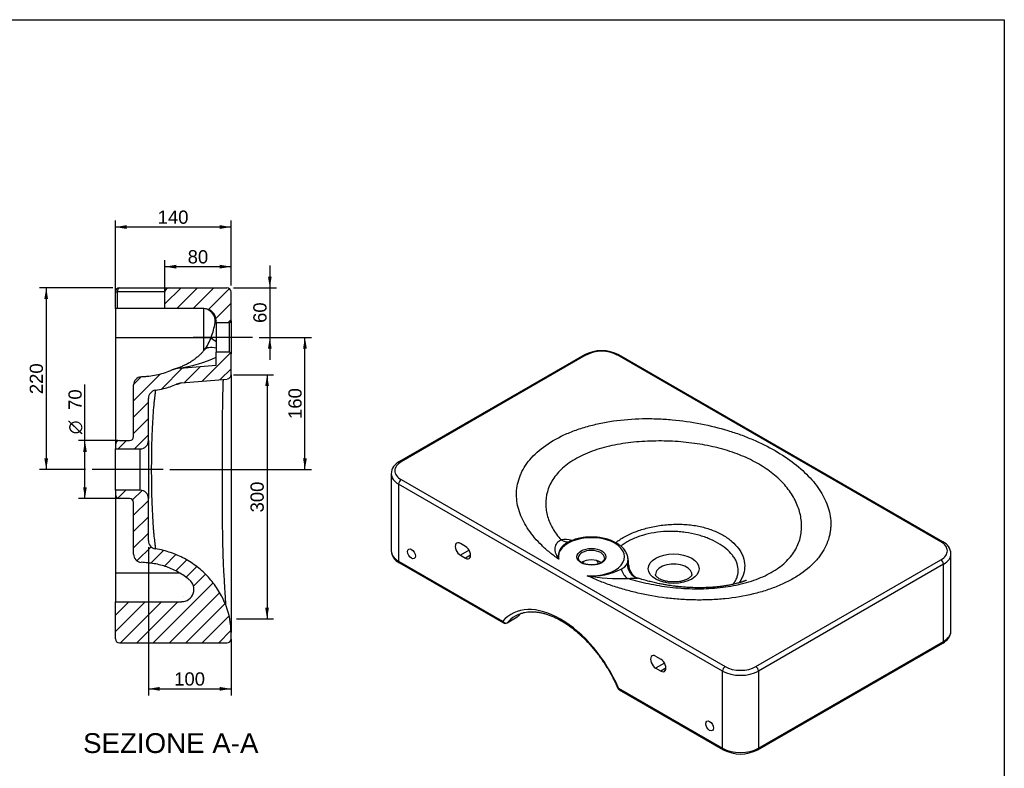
# Model space of a CAD drawing. Header units: millimetres. Extents: x 11 to 285, y 7 to 203.
# Tile 3 of 3: x 135 to 284, y 90 to 203. Entities that reach past the tile are written whole.
import ezdxf
from ezdxf.enums import TextEntityAlignment as Align
from ezdxf.lldxf.tags import DXFTag

# ---------------------------------------------------------------- set-up
doc = ezdxf.new("R2010")
doc.units = ezdxf.units.MM
for name, color, linetype in [('1', 7, 'Continuous'), ('Default', 7, 'Continuous'), ('LINES_R_70X44', 7, 'Continuous')]:
    doc.layers.add(name, color=color, linetype=linetype)
doc.styles.add('SEACAD_Arial', font='arial.ttf')
doc.styles.add('SEACAD_Solid_Edge_ANSI1_Symbols', font='semeca1.ttf')
tags = doc.linetypes.add('CENTER2', pattern=[28.575, 19.05, -3.175, 3.175, -3.175]).pattern_tags.tags
tags[10:11] = [DXFTag(74, 4), DXFTag(75, 0), DXFTag(340, '0'), DXFTag(46, 0.0), DXFTag(50, 0.0), DXFTag(44, 0.0), DXFTag(45, 0.0)]
tags[8:9] = [DXFTag(74, 4), DXFTag(75, 0), DXFTag(340, '0'), DXFTag(46, 0.0), DXFTag(50, 0.0), DXFTag(44, 0.0), DXFTag(45, 0.0)]
tags[6:7] = [DXFTag(74, 4), DXFTag(75, 0), DXFTag(340, '0'), DXFTag(46, 0.0), DXFTag(50, 0.0), DXFTag(44, 0.0), DXFTag(45, 0.0)]
tags[4:5] = [DXFTag(74, 4), DXFTag(75, 0), DXFTag(340, '0'), DXFTag(46, 0.0), DXFTag(50, 0.0), DXFTag(44, 0.0), DXFTag(45, 0.0)]
doc.dimstyles.new('ISO_PALLINATURA', dxfattribs={"dimtxt": 2, "dimasz": 1.7, "dimexe": 1, "dimexo": 1, "dimgap": 1, "dimtad": 1, "dimlfac": 8, "dimtxsty": 'SEACAD_Arial', "dimblk1": '_SE_FILLED', "dimblk2": '_SE_FILLED', "dimsah": 1, "dimcen": 1, "dimadec": 0, "dimazin": 0, "dimtfac": 1, "dimtmove": 0, "dimatfit": 3, "dimfxl": 1, "dimtolj": 1, "dimarcsym": 0})

# ---------------------------------------------------------------- blocks, each defined once
blk = doc.blocks.new('SEANNOT_GROUP2')
at = {"layer": 'Default', "color": 7, "linetype": 'CENTER2'}
blk.add_line((170.6, 154.76), (161.6, 154.76), dxfattribs=at)
blk = doc.blocks.new('SEANNOT_GROUP3')
at = {"layer": 'Default', "color": 7, "linetype": 'CENTER2'}
blk.add_line((157.1, 134.76), (146.35, 134.76), dxfattribs=at)
blk = doc.blocks.new('SE4')
at = {"layer": 'LINES_R_70X44', "linetype": 'Continuous'}
h = blk.add_hatch(dxfattribs=at)
h.set_pattern_fill('ANSI31', scale=0.55118, angle=9.362e-06, style=0)
edge = h.paths.add_edge_path()
edge.add_line((157.35, 159.14), (163.23, 159.14))
edge.add_arc((163.23, 157.26), 1.88, 0, 90, ccw=False)
edge.add_line((165.1, 157.26), (165.1, 157.01))
edge.add_line((165.1, 157.01), (167.1, 157.01))
edge.add_arc((167.1, 157.26), 0.25, 270, 360)
edge.add_line((167.35, 157.26), (167.35, 161.64))
edge.add_arc((166.73, 161.64), 0.625, 0, 90)
edge.add_line((166.73, 162.26), (157.98, 162.26))
edge.add_arc((157.98, 161.64), 0.625, 90, 180)
edge.add_line((157.35, 161.64), (157.35, 159.14))
h = blk.add_hatch(dxfattribs=at)
h.set_pattern_fill('ANSI31', scale=0.55118, angle=9.362e-06, style=0)
edge = h.paths.add_edge_path()
edge.add_line((167.35, 149.09), (167.35, 152.26))
edge.add_arc((167.1, 152.26), 0.25, 0, 90)
edge.add_line((167.1, 152.51), (165.1, 152.51))
edge.add_line((165.1, 152.51), (165.1, 150.58))
edge.add_line((165.1, 150.58), (159.66, 150.1))
edge.add_arc((160.07, 145.37), 4.75, 95, 112.8105)
edge.add_spline(control_points=[(158.23, 149.75), (157.87, 149.6), (157.51, 149.47), (156.78, 149.24), (156.41, 149.15), (155.67, 149), (155.29, 148.94), (154.81, 148.89), (154.71, 148.89), (154.52, 148.87), (154.23, 148.85), (153.95, 148.82), (153.75, 148.81)], knot_values=[0, 0, 0, 0, 0.25, 0.25, 0.5, 0.5, 0.75, 0.75, 0.8125, 0.8125, 0.875, 1, 1, 1, 1], degree=3, periodic=0)
edge.add_arc((153.85, 147.56), 1.25, 94.512, 180)
edge.add_line((152.6, 147.56), (152.6, 139.76))
edge.add_arc((151.98, 139.76), 0.625, 270, 360, ccw=False)
edge.add_line((151.98, 139.14), (150.48, 139.14))
edge.add_arc((150.48, 138.51), 0.625, 90, 180)
edge.add_line((149.85, 138.51), (149.85, 137.89))
edge.add_line((149.85, 137.89), (153.6, 137.89))
edge.add_arc((153.6, 139.14), 1.25, 270, 360)
edge.add_line((154.85, 139.14), (154.85, 145.53))
edge.add_arc((156.1, 145.53), 1.25, 98.943, 180, ccw=False)
edge.add_spline(control_points=[(155.91, 146.76), (156.31, 146.83), (156.72, 146.91), (157.79, 147.18), (158.46, 147.4), (159.1, 147.67)], knot_values=[0.760827, 0.760827, 0.760827, 0.760827, 0.827921, 0.827921, 0.942094, 0.942094, 0.942094, 0.942094], degree=3, periodic=0)
edge.add_arc((160.07, 145.37), 2.5, 95, 112.8105, ccw=False)
edge.add_line((159.85, 147.86), (166.78, 148.46))
edge.add_arc((166.73, 149.09), 0.625, 275, 360)
h = blk.add_hatch(dxfattribs=at)
h.set_pattern_fill('ANSI31', scale=0.55118, angle=9.362e-06, style=0)
edge = h.paths.add_edge_path()
edge.add_spline(control_points=[(166.59, 114.14), (166.39, 114.66), (166.16, 115.17), (165.54, 116.33), (165.12, 116.98), (164.19, 118.19), (163.67, 118.76), (162.55, 119.8), (161.94, 120.27), (160.66, 121.11), (159.99, 121.47), (158.58, 122.08), (157.86, 122.33), (156.72, 122.62), (156.31, 122.7), (155.91, 122.76)], knot_values=[0.159169, 0.159169, 0.159169, 0.159169, 0.25, 0.25, 0.375, 0.375, 0.5, 0.5, 0.625, 0.625, 0.75, 0.75, 0.875, 0.875, 0.942094, 0.942094, 0.942094, 0.942094], degree=3, periodic=0)
edge.add_arc((156.1, 124), 1.25, 180, 261.057, ccw=False)
edge.add_line((154.85, 124), (154.85, 130.39))
edge.add_arc((153.6, 130.39), 1.25, 0, 90)
edge.add_line((153.6, 131.64), (149.85, 131.64))
edge.add_line((149.85, 131.64), (149.85, 131.01))
edge.add_arc((150.48, 131.01), 0.625, 180, 270)
edge.add_line((150.48, 130.39), (151.98, 130.39))
edge.add_arc((151.98, 129.76), 0.625, 0, 90, ccw=False)
edge.add_line((152.6, 129.76), (152.6, 121.96))
edge.add_arc((153.85, 121.96), 1.25, 180, 265.488)
edge.add_spline(control_points=[(153.75, 120.72), (153.92, 120.71), (154.17, 120.69), (154.41, 120.67), (154.58, 120.65), (154.66, 120.65), (155.07, 120.61), (155.4, 120.57), (155.89, 120.49), (156.05, 120.45), (156.37, 120.38), (156.53, 120.35), (157.01, 120.22), (157.32, 120.12), (158.24, 119.8), (158.84, 119.53), (159.71, 119.04), (159.99, 118.86), (160.53, 118.49), (160.79, 118.3), (161.04, 118.09)], knot_values=[0, 0, 0, 0, 0.0625, 0.09375, 0.09375, 0.125, 0.125, 0.25, 0.25, 0.3125, 0.3125, 0.375, 0.375, 0.5, 0.5, 0.75, 0.75, 0.875, 0.875, 1, 1, 1, 1], degree=3, periodic=0)
edge.add_arc((159.86, 116.64), 1.88, -90, 50.7884, ccw=False)
edge.add_line((159.86, 114.76), (149.85, 114.76))
edge.add_line((149.85, 114.76), (149.85, 109.14))
edge.add_arc((150.48, 109.14), 0.625, 180, 270)
edge.add_line((150.48, 108.51), (166.73, 108.51))
edge.add_arc((166.73, 109.14), 0.625, 270, 360)
edge.add_line((167.35, 109.14), (167.35, 110.08))
edge.add_arc((156.1, 110.08), 11.25, 0, 21.1549)
at = {"layer": 'LINES_R_70X44', "color": 7, "linetype": 'Continuous'}
for p, q in [((149.85, 159.14), (149.85, 161.64)), ((149.85, 161.64), (150.13, 161.64)), ((150.13, 161.64), (150.13, 159.14)), ((157.35, 161.64), (150.13, 161.64)), ((150.48, 162.26), (157.98, 162.26)), ((157.35, 159.14), (157.35, 161.64)), ((157.98, 162.26), (166.73, 162.26)), ((167.35, 157.26), (167.35, 161.64)), ((150.13, 159.14), (149.85, 159.14)), ((149.85, 159.14), (149.85, 154.76)), ((157.35, 159.14), (150.13, 159.14)), ((163.23, 159.14), (157.35, 159.14)), ((163.23, 154.76), (163.23, 159.13)), ((165.1, 157.01), (165.1, 157.26)), ((165.1, 157.01), (165.1, 152.51)), ((165.1, 157.01), (167.1, 157.01)), ((167.1, 152.51), (167.1, 157.01)), ((167.35, 157.26), (167.35, 152.26)), ((149.85, 154.76), (149.85, 138.51)), ((149.85, 154.76), (163.23, 154.76)), ((163.23, 152.77), (163.23, 154.76)), ((163.23, 154.76), (164.36, 154.76)), ((167.1, 152.51), (165.1, 152.51)), ((165.1, 150.58), (165.1, 152.51)), ((167.35, 149.09), (167.35, 152.26)), ((159.66, 150.1), (165.1, 150.58)), ((167.35, 149.08), (167.35, 110.08)), ((152.6, 139.76), (152.6, 147.56)), ((159.85, 147.86), (166.78, 148.46)), ((154.85, 139.14), (154.85, 145.53)), ((150.48, 139.14), (151.98, 139.14)), ((154.85, 139.14), (154.85, 130.39)), ((149.85, 138.51), (149.85, 137.89)), ((149.85, 131.64), (149.85, 137.89)), ((149.85, 137.89), (153.6, 137.89)), ((153.6, 131.64), (153.6, 137.89)), ((153.6, 131.64), (149.85, 131.64)), ((149.85, 131.64), (149.85, 131.01)), ((149.85, 131.01), (149.85, 119.14)), ((151.98, 130.39), (150.48, 130.39)), ((152.6, 121.96), (152.6, 129.76)), ((154.85, 124), (154.85, 130.39)), ((149.85, 119.14), (149.85, 114.76)), ((149.85, 119.14), (159.52, 119.14)), ((149.85, 109.14), (149.85, 114.76)), ((149.85, 114.76), (159.86, 114.76)), ((167.35, 109.14), (167.35, 110.08)), ((166.73, 108.51), (150.48, 108.51))]:
    blk.add_line(p, q, dxfattribs=at)
for centre, radius, start, end in [((150.48, 161.64), 0.625, 90, 180), ((157.98, 161.64), 0.625, 90, 180), ((166.73, 161.64), 0.625, 0, 90), ((163.08, 157.26), 1.87, 351.1517, 89.9994), ((163.23, 157.26), 1.88, 0, 90), ((154.3, 158.58), 10.75, 339.5035, 351.3973), ((167.1, 157.26), 0.25, 270, 0), ((157.61, 157.26), 7.2, 322.1573, 340.138), ((167.1, 152.26), 0.25, 0, 90), ((155.15, 174.91), 25.21, 280.2879, 293.2384), ((160.07, 145.37), 4.75, 95, 112.8105), ((166.73, 149.09), 0.625, 275, 0), ((153.85, 147.56), 1.25, 94.512, 180), ((160.07, 145.37), 2.5, 95, 112.8105), ((156.61, 158.31), 10.93, 283.1848, 286.3642), ((160.06, 145.42), 2.45, 94.8627, 103.726), ((156.1, 145.53), 1.25, 98.943, 180), ((150.48, 138.51), 0.625, 90, 180), ((151.98, 139.76), 0.625, 270, 0), ((153.6, 139.14), 1.25, 270, 0), ((153.6, 130.39), 1.25, 0, 90), ((150.48, 131.01), 0.625, 180, 270), ((151.98, 129.76), 0.625, 0, 90), ((156.1, 124), 1.25, 180, 261.057), ((153.85, 121.96), 1.25, 180, 265.488), ((159.86, 116.64), 1.87, 270, 50.7884), ((156.1, 110.08), 11.25, 0, 21.1549), ((150.48, 109.14), 0.625, 180, 270), ((166.73, 109.14), 0.625, 270, 0)]:
    blk.add_arc(centre, radius, start, end, dxfattribs=at)
for centre, major_axis, ratio, start_param, end_param in [((150.48, 161.64), (0, 0.625), 0.558282, 0, 1.570796), ((168.81, 153.13), (4.44, -1.69), 0.129716, 3.141815, 3.773733), ((167, 149.88), (3.71, -2.97), 0.41505, 2.399399, 3.141568)]:
    blk.add_ellipse(centre, major_axis=major_axis, ratio=ratio, start_param=start_param, end_param=end_param, dxfattribs=at)
for points, knots in [([(165.1, 157.38), (165.05, 157.3), (165.01, 157.21), (164.96, 157.08), (164.94, 157.02), (164.93, 156.97)], [0, 0, 0, 0, 0.5, 0.5, 0.8362847, 0.8362847, 0.8362847, 0.8362847]), ([(163.29, 152.85), (163.24, 152.78), (163.15, 152.66), (162.98, 152.48), (162.81, 152.29), (162.62, 152.11), (162.42, 151.93), (162.21, 151.74), (161.99, 151.57), (161.77, 151.4), (161.54, 151.23), (161.28, 151.07), (161.01, 150.9), (160.74, 150.75), (160.47, 150.61), (160.21, 150.49), (159.96, 150.38), (159.74, 150.28), (159.55, 150.21), (159.4, 150.15), (159.27, 150.1), (159.14, 150.06), (159.03, 150.02), (158.94, 149.99), (158.86, 149.97), (158.81, 149.95), (158.76, 149.93), (158.73, 149.92), (158.71, 149.92), (158.71, 149.92), (158.7, 149.91), (158.69, 149.91), (158.67, 149.91), (158.65, 149.9), (158.63, 149.89), (158.59, 149.88), (158.53, 149.86), (158.42, 149.82), (158.31, 149.78), (158.24, 149.75), (158.24, 149.75)], [0, 0, 0, 0, 0.029202, 0.062717, 0.096455, 0.131847, 0.169173, 0.208746, 0.250863, 0.290439, 0.331057, 0.378853, 0.427273, 0.476035, 0.524736, 0.573008, 0.615769, 0.661344, 0.69451, 0.724301, 0.75148, 0.7809, 0.810368, 0.833381, 0.85428, 0.873627, 0.8919, 0.911399, 0.930269, 0.936751, 0.943024, 0.948063, 0.951798, 0.954261, 0.957005, 0.960758, 0.966813, 0.976592, 0.997281, 1, 1, 1, 1]), ([(153.75, 148.81), (153.95, 148.82), (154.23, 148.85), (154.52, 148.87), (154.71, 148.89), (154.81, 148.89), (155.29, 148.94), (155.67, 149), (156.41, 149.15), (156.78, 149.24), (157.51, 149.47), (157.87, 149.6), (158.23, 149.75)], [0, 0, 0, 0, 0.125, 0.1875, 0.1875, 0.25, 0.25, 0.5, 0.5, 0.75, 0.75, 1, 1, 1, 1]), ([(155.91, 146.76), (156.31, 146.83), (156.72, 146.91), (157.79, 147.18), (158.46, 147.4), (159.1, 147.67)], [0, 0, 0, 0, 0.370139, 0.370139, 1, 1, 1, 1]), ([(166.59, 114.14), (166.59, 114.14), (166.59, 114.24), (166.57, 114.53), (166.56, 114.65), (166.54, 114.95), (166.53, 115.11), (166.49, 115.69), (166.46, 116.16), (166.39, 117.27), (166.35, 117.93), (166.27, 119.37), (166.23, 120.17), (166.18, 121.48), (166.17, 121.94), (166.14, 122.89), (166.13, 123.37), (166.11, 124.39), (166.1, 124.91), (166.08, 125.99), (166.08, 126.55), (166.06, 128.27), (166.05, 129.46), (166.05, 131.32), (166.05, 131.96), (166.04, 133.22), (166.04, 133.86), (166.04, 135.13), (166.04, 135.77), (166.04, 137.04), (166.05, 137.68), (166.05, 139.55), (166.06, 140.75), (166.07, 142.48), (166.08, 143.05), (166.09, 144.15), (166.1, 144.68), (166.13, 146.23), (166.15, 147.19), (166.19, 148.19), (166.19, 148.31), (166.2, 148.42)], [0, 0, 0, 0, 0.0625, 0.0625, 0.09375, 0.09375, 0.125, 0.125, 0.1875, 0.1875, 0.25, 0.25, 0.3125, 0.3125, 0.34375, 0.34375, 0.375, 0.375, 0.40625, 0.40625, 0.4375, 0.4375, 0.5, 0.5, 0.53125, 0.53125, 0.5625, 0.5625, 0.59375, 0.59375, 0.625, 0.625, 0.6875, 0.6875, 0.71875, 0.71875, 0.75, 0.75, 0.8125, 0.8125, 0.8203048, 0.8203048, 0.8203048, 0.8203048]), ([(155.91, 146.76), (155.91, 146.76), (155.9, 146.69), (155.86, 146.41), (155.84, 146.19), (155.79, 145.76), (155.77, 145.6), (155.73, 145.24), (155.71, 145.05), (155.65, 144.41), (155.6, 143.91), (155.52, 142.79), (155.48, 142.18), (155.43, 141.19), (155.41, 140.85), (155.38, 140.15), (155.37, 139.78), (155.33, 138.68), (155.32, 137.92), (155.3, 136.74), (155.3, 136.35), (155.29, 135.55), (155.29, 135.15), (155.29, 134.36), (155.29, 133.96), (155.3, 133.17), (155.3, 132.77), (155.32, 131.59), (155.33, 130.83), (155.38, 129.36), (155.41, 128.65), (155.48, 127.33), (155.52, 126.72), (155.58, 125.89), (155.6, 125.62), (155.65, 125.13), (155.67, 124.9), (155.73, 124.27), (155.77, 123.91), (155.82, 123.48), (155.84, 123.35), (155.86, 123.14), (155.87, 123.05), (155.9, 122.84), (155.91, 122.76), (155.91, 122.76)], [0, 0, 0, 0, 0.0625, 0.0625, 0.125, 0.125, 0.15625, 0.15625, 0.1875, 0.1875, 0.25, 0.25, 0.3125, 0.3125, 0.34375, 0.34375, 0.375, 0.375, 0.4375, 0.4375, 0.46875, 0.46875, 0.5, 0.5, 0.53125, 0.53125, 0.5625, 0.5625, 0.625, 0.625, 0.6875, 0.6875, 0.75, 0.75, 0.78125, 0.78125, 0.8125, 0.8125, 0.875, 0.875, 0.90625, 0.90625, 0.9375, 0.9375, 1, 1, 1, 1]), ([(166.59, 114.14), (166.39, 114.66), (166.16, 115.17), (165.54, 116.33), (165.12, 116.98), (164.19, 118.19), (163.67, 118.76), (162.55, 119.8), (161.94, 120.27), (160.66, 121.11), (159.99, 121.47), (158.58, 122.08), (157.86, 122.33), (156.72, 122.62), (156.31, 122.7), (155.91, 122.76)], [0, 0, 0, 0, 0.116015, 0.116015, 0.275673, 0.275673, 0.435331, 0.435331, 0.594988, 0.594988, 0.754646, 0.754646, 0.914304, 0.914304, 1, 1, 1, 1]), ([(161.04, 118.09), (160.54, 118.5), (159.99, 118.88), (158.84, 119.53), (158.24, 119.8), (157.01, 120.23), (156.38, 120.4), (155.4, 120.57), (155.07, 120.61), (154.41, 120.67), (154.08, 120.69), (153.75, 120.72)], [0, 0, 0, 0, 0.25, 0.25, 0.5, 0.5, 0.75, 0.75, 0.875, 0.875, 1, 1, 1, 1])]:
    blk.add_open_spline(points, degree=3, knots=knots, dxfattribs=at)
blk = doc.blocks.new('DMBLK74')
at = {"layer": 'Default', "linetype": 'Continuous'}
for points in [[(178.82, 153.06), (178.53, 154.76), (178.25, 153.06)], [(178.82, 136.46), (178.25, 136.46), (178.53, 134.76)]]:
    blk.add_hatch(color=7, dxfattribs=at).paths.add_polyline_path(points)
at = {"layer": 'Default', "color": 7, "linetype": 'Continuous'}
for p, q in [((171.6, 154.76), (179.53, 154.76)), ((178.53, 134.76), (178.53, 154.76)), ((158.1, 134.76), (179.53, 134.76))]:
    blk.add_line(p, q, dxfattribs=at)
at = {"layer": 'Default', "color": 7, "linetype": 'Continuous', "style": 'SEACAD_Arial'}
blk.add_text('160', height=2, rotation=90, dxfattribs=at).set_placement((176.03, 142.42), align=Align.TOP_LEFT)
blk = doc.blocks.new('_SE_FILLED')
at = {"color": 0}
blk.add_line((0, 0), (-1, 0), dxfattribs=at)
blk.add_solid([(0, 0), (-1, -0.1665), (-1, 0.1665), (0, 0)], dxfattribs=at)
blk = doc.blocks.new('DMBLK75')
at = {"layer": 'Default', "linetype": 'Continuous'}
for points in [[(173.5, 163.96), (172.94, 163.96), (173.22, 162.26)], [(173.5, 153.06), (173.22, 154.76), (172.94, 153.06)]]:
    blk.add_hatch(color=7, dxfattribs=at).paths.add_polyline_path(points)
at = {"layer": 'Default', "color": 7, "linetype": 'Continuous'}
for p, q in [((173.22, 165.66), (173.22, 151.36)), ((167.73, 162.26), (174.22, 162.26)), ((171.6, 154.76), (174.22, 154.76))]:
    blk.add_line(p, q, dxfattribs=at)
at = {"layer": 'Default', "color": 7, "linetype": 'Continuous', "style": 'SEACAD_Arial'}
blk.add_text('60', height=2, rotation=90, dxfattribs=at).set_placement((170.72, 156.95), align=Align.TOP_LEFT)
blk = doc.blocks.new('DMBLK76')
at = {"layer": 'Default', "linetype": 'Continuous'}
for points in [[(173.09, 147.39), (172.8, 149.09), (172.52, 147.39)], [(173.09, 113.85), (172.52, 113.85), (172.8, 112.15)]]:
    blk.add_hatch(color=7, dxfattribs=at).paths.add_polyline_path(points)
at = {"layer": 'Default', "color": 7, "linetype": 'Continuous'}
for p, q in [((167.73, 149.09), (173.8, 149.09)), ((172.8, 149.09), (172.8, 112.15)), ((168.16, 112.15), (173.8, 112.15))]:
    blk.add_line(p, q, dxfattribs=at)
at = {"layer": 'Default', "color": 7, "linetype": 'Continuous', "style": 'SEACAD_Arial'}
blk.add_text('300', height=2, rotation=90, dxfattribs=at).set_placement((170.3, 128.27), align=Align.TOP_LEFT)
blk = doc.blocks.new('DMBLK80')
at = {"layer": 'Default', "linetype": 'Continuous'}
for points in [[(159.05, 165.75), (157.35, 165.46), (159.05, 165.18)], [(165.65, 165.75), (165.65, 165.18), (167.35, 165.46)]]:
    blk.add_hatch(color=7, dxfattribs=at).paths.add_polyline_path(points)
at = {"layer": 'Default', "color": 7, "linetype": 'Continuous'}
for p, q in [((157.35, 161.39), (157.35, 166.46)), ((167.35, 165.46), (157.35, 165.46)), ((167.35, 162.64), (167.35, 166.46))]:
    blk.add_line(p, q, dxfattribs=at)
at = {"layer": 'Default', "color": 7, "linetype": 'Continuous', "style": 'SEACAD_Arial'}
blk.add_text('80', height=2, dxfattribs=at).set_placement((160.79, 167.96), align=Align.TOP_LEFT)
blk = doc.blocks.new('DMBLK81')
at = {"layer": 'Default', "linetype": 'Continuous'}
for points in [[(151.55, 171.75), (149.85, 171.46), (151.55, 171.18)], [(165.65, 171.75), (165.65, 171.18), (167.35, 171.46)]]:
    blk.add_hatch(color=7, dxfattribs=at).paths.add_polyline_path(points)
at = {"layer": 'Default', "color": 7, "linetype": 'Continuous'}
for p, q in [((149.85, 161.39), (149.85, 172.46)), ((167.35, 171.46), (149.85, 171.46)), ((167.35, 162.64), (167.35, 172.46))]:
    blk.add_line(p, q, dxfattribs=at)
at = {"layer": 'Default', "color": 7, "linetype": 'Continuous', "style": 'SEACAD_Arial'}
blk.add_text('140', height=2, dxfattribs=at).set_placement((156.25, 173.96), align=Align.TOP_LEFT)
blk = doc.blocks.new('DMBLK82')
at = {"layer": 'Default', "linetype": 'Continuous'}
for points in [[(139.1, 160.56), (139.67, 160.56), (139.39, 162.26)], [(139.1, 136.46), (139.39, 134.76), (139.67, 136.46)]]:
    blk.add_hatch(color=7, dxfattribs=at).paths.add_polyline_path(points)
at = {"layer": 'Default', "color": 7, "linetype": 'Continuous'}
for p, q in [((149.48, 162.26), (138.39, 162.26)), ((139.39, 162.26), (139.39, 134.76)), ((145.35, 134.76), (138.39, 134.76))]:
    blk.add_line(p, q, dxfattribs=at)
at = {"layer": 'Default', "color": 7, "linetype": 'Continuous', "style": 'SEACAD_Arial'}
blk.add_text('220', height=2, rotation=90, dxfattribs=at).set_placement((136.89, 146.17), align=Align.TOP_LEFT)
blk = doc.blocks.new('DMBLK83')
at = {"layer": 'Default', "linetype": 'Continuous'}
for points in [[(144.97, 137.44), (145.53, 137.44), (145.25, 139.14)], [(144.97, 132.09), (145.25, 130.39), (145.53, 132.09)]]:
    blk.add_hatch(color=7, dxfattribs=at).paths.add_polyline_path(points)
at = {"layer": 'Default', "color": 7, "linetype": 'Continuous'}
for p, q in [((145.25, 130.39), (145.25, 147.62)), ((150.23, 139.14), (144.25, 139.14)), ((150.23, 130.39), (144.25, 130.39))]:
    blk.add_line(p, q, dxfattribs=at)
for s, style, p in [('70', 'SEACAD_Arial', (142.75, 143.79)), ('O', 'SEACAD_Solid_Edge_ANSI1_Symbols', (142.75, 140.11))]:
    blk.add_text(s, height=2, rotation=90, dxfattribs=dict(at, style=style)).set_placement(p, align=Align.TOP_LEFT)
blk = doc.blocks.new('DMBLK84')
at = {"layer": 'Default', "linetype": 'Continuous'}
for points in [[(156.55, 101.29), (156.55, 101.86), (154.85, 101.57)], [(165.65, 101.29), (167.35, 101.57), (165.65, 101.86)]]:
    blk.add_hatch(color=7, dxfattribs=at).paths.add_polyline_path(points)
at = {"layer": 'Default', "color": 7, "linetype": 'Continuous'}
for p, q in [((154.85, 123), (154.85, 100.57)), ((167.35, 109.08), (167.35, 100.57)), ((154.85, 101.57), (167.35, 101.57))]:
    blk.add_line(p, q, dxfattribs=at)
at = {"layer": 'Default', "color": 7, "linetype": 'Continuous', "style": 'SEACAD_Arial'}
blk.add_text('100', height=2, dxfattribs=at).set_placement((158.75, 104.07), align=Align.TOP_LEFT)
blk = doc.blocks.new('SE6')
at = {"layer": 'LINES_R_70X44', "color": 7, "linetype": 'Continuous'}
for p, q in [((220.83, 152.12), (192.83, 135.96)), ((221.1, 152.1), (193.1, 135.93)), ((274.77, 123.8), (225.77, 152.1)), ((275.05, 123.83), (226.05, 152.12)), ((191.59, 134.13), (191.59, 122.46)), ((193.1, 133.23), (242.11, 104.94)), ((192.71, 132.56), (192.71, 120.88)), ((241.72, 104.27), (192.71, 132.56)), ((202.83, 123.13), (202.05, 123.58)), ((203.38, 122.55), (202.05, 121.78)), ((192.71, 120.88), (208.45, 111.8)), ((202.05, 121.78), (202.83, 121.33)), ((203.6, 121.78), (202.83, 121.33)), ((227.55, 120.06), (227.42, 121.35)), ((246.77, 104.94), (274.77, 121.11)), ((276.29, 110.33), (276.29, 122.01)), ((192.83, 120.63), (208.56, 111.55)), ((275.16, 120.44), (247.16, 104.27)), ((275.16, 108.76), (275.16, 120.44)), ((209.11, 111.55), (210.67, 112.45)), ((209.16, 111.59), (210.72, 112.49)), ((247.16, 92.59), (275.16, 108.76)), ((247.05, 92.34), (275.05, 108.51)), ((231.6, 106.51), (232.38, 106.07)), ((232.93, 105.48), (231.6, 104.72)), ((232.38, 104.27), (231.6, 104.72)), ((233.16, 104.72), (232.38, 104.27)), ((241.72, 92.59), (241.72, 104.27)), ((247.16, 104.27), (247.16, 92.59)), ((225.98, 101.68), (241.72, 92.59)), ((226.09, 101.43), (241.83, 92.34))]:
    blk.add_line(p, q, dxfattribs=at)
for centre, radius, start, end in [((223.44, 147.04), 5.71, 62.8309, 117.1691), ((193.74, 134), 2.16, 115.1225, 176.5648), ((217.96, 121.42), 2.78, 70.1863, 103.7979), ((274.13, 121.88), 2.16, 3.4552, 64.7969), ((193.74, 122.58), 2.15, 182.9111, 244.8772), ((214.72, 113.37), 9.37, 49.8429, 51.9185), ((222.18, 127.67), 9.02, 263.9238, 297.9539), ((225.37, 121.77), 2.31, 296.6377, 327.5286), ((229.61, 120.27), 2.07, 185.8343, 251.2504), ((225.98, 144.31), 26.05, 259.4788, 273.0526), ((225.25, 266.51), 148.23, 270.8189, 271.3952), ((208.84, 112.02), 0.55, 240, 300), ((274.13, 110.46), 2.16, 295.1893, 356.0725), ((226.37, 101.9), 0.55, 203.5595, 240), ((244.44, 97.42), 5.71, 242.8309, 297.1691)]:
    blk.add_arc(centre, radius, start, end, dxfattribs=at)
for centre, major_axis, ratio, start_param, end_param in [((221.1, 151.65), (0.275, -0.476), 0.57735, 2.356194, 3.141593), ((223.44, 150.75), (3.3, 0), 0.57735, 0.785398, 2.356194), ((225.77, 151.65), (-0.275, -0.476), 0.57735, 3.141593, 3.926991), ((195.44, 134.58), (3.3, 0), 0.57735, 2.356194, 3.926991), ((193.1, 135.48), (0.275, -0.476), 0.57735, 2.356194, 3.141787), ((195.44, 134.13), (3.85, 0), 0.57735, 3.141232, 3.926991), ((193.1, 132.79), (0.275, 0.476), 0.57735, 0.785398, 2.356194), ((202.05, 122.68), (0.55, -0.953), 0.57735, 2.356194, 5.497787), ((221.88, 121.56), (-5, 0), 0.57735, 1.438701, 6.415281), ((218.03, 126.01), (-0.54, 2.13), 0.813806, 2.425335, 3.143852), ((274.77, 123.35), (-0.275, -0.476), 0.57735, 3.139553, 3.926991), ((272.44, 122.46), (-3.3, 0), 0.57735, 2.356194, 3.926991), ((195.44, 122.46), (3.85, 0), 0.57735, 3.141593, 3.926991), ((202.83, 122.23), (-0.55, 0.953), 0.57735, 2.356194, 5.497787), ((221.88, 121.38), (1.98, 0), 0.57735, 0, 3.132977), ((193.1, 121.11), (0.275, 0.476), 0.57735, 2.356194, 3.141593), ((221.88, 119.94), (-1.98, 0), 0.57735, 3.863507, 5.561054), ((221.88, 121.38), (1.98, 0), 0.57735, 6.279196, 6.283185), ((221.88, 121.15), (-5.54, 0), 0.57735, 2.945942, 3.198528), ((221.88, 121.15), (-5.54, 0), 0.57735, 3.198528, 3.203496), ((274.77, 120.66), (0.275, -0.476), 0.57735, 0.785398, 2.356194), ((272.44, 122.01), (-3.85, 0), 0.57735, 2.356194, 3.141232), ((227.78, 120.38), (0.11, -2.2), 0.664023, 4.994587, 5.925323), ((229.47, 120.44), (0.06, 2.2), 0.978029, 1.556075, 2.880348), ((234.33, 118.86), (2.75, 0), 0.57735, 0, 3.143221), ((234.33, 118.86), (2.75, 0), 0.57735, 6.281307, 6.283185), ((217.22, 99.93), (7.47, -12.94), 0.57735, 1.377712, 3.334677), ((208.84, 112.02), (0.275, 0.476), 0.57735, 2.356194, 3.141593), ((208.84, 112.02), (-0.413, 0.363), 0.801324, 1.305809, 2.876605), ((217.6, 100.15), (7.2, -12.46), 0.57735, 3.150528, 3.334677), ((217.6, 100.15), (7.2, -12.46), 0.57735, 3.141593, 3.150528), ((210.39, 112.92), (-0.275, 0.476), 0.57735, 3.141593, 3.334677), ((219.16, 101.05), (7.2, -12.46), 0.57735, 3.24582, 3.334677), ((208.84, 112.02), (-0.275, 0.476), 0.57735, 3.141593, 3.334677), ((272.44, 110.33), (-3.85, 0), 0.57735, 2.356194, 3.141593), ((274.77, 108.98), (-0.275, 0.476), 0.57735, 3.141593, 3.926991), ((231.6, 105.62), (0.55, -0.953), 0.57735, 2.356194, 5.497787), ((232.38, 105.17), (-0.55, 0.953), 0.57735, 2.356194, 5.497787), ((242.11, 104.49), (0.275, 0.476), 0.57735, 0.785398, 2.356194), ((244.44, 106.29), (-3.3, 0), 0.57735, 0.785398, 2.356194), ((246.77, 104.49), (-0.275, 0.476), 0.57735, 3.926991, 5.497787), ((244.44, 105.84), (3.85, 0), 0.57735, 3.926991, 5.497787), ((226.37, 101.9), (0.504, 0.22), 0.156675, 3.141438, 3.765942), ((226.37, 101.9), (0.275, 0.476), 0.57735, 2.356194, 3.141593), ((244.44, 94.16), (-3.85, 0), 0.57735, 0.785398, 2.356194), ((242.11, 92.82), (0.275, 0.476), 0.57735, 2.356194, 3.141792), ((246.77, 92.82), (-0.275, 0.476), 0.57735, 3.141386, 3.926991)]:
    blk.add_ellipse(centre, major_axis=major_axis, ratio=ratio, start_param=start_param, end_param=end_param, dxfattribs=at)
for centre, major_axis in [((194.66, 122.01), (0.412, -0.714)), ((221.88, 121.56), (-2.2, 0)), ((234.33, 119.76), (-3.85, 0)), ((239.77, 95.96), (0.412, -0.714))]:
    blk.add_ellipse(centre, major_axis=major_axis, ratio=0.57735, dxfattribs=at)
for points, knots in [([(216.93, 121.18), (216.46, 121.51), (216.01, 121.85), (215.15, 122.56), (214.74, 122.92), (213.98, 123.67), (213.62, 124.05), (212.96, 124.82), (212.66, 125.22), (211.83, 126.42), (211.4, 127.23), (210.94, 128.49), (210.81, 128.91), (210.63, 129.76), (210.58, 130.2), (210.51, 131.49), (210.62, 132.34), (210.94, 133.4), (211.01, 133.61), (211.18, 134.03), (211.27, 134.24), (211.59, 134.86), (211.83, 135.27), (212.68, 136.45), (213.4, 137.2), (215.16, 138.61), (216.17, 139.23), (217.86, 140.07), (218.46, 140.33), (219.71, 140.81), (220.36, 141.02), (221.68, 141.41), (222.36, 141.58), (223.41, 141.8), (223.76, 141.87), (224.48, 142), (224.84, 142.06), (226.66, 142.32), (228.13, 142.43), (230.37, 142.48), (231.12, 142.47), (232.61, 142.42), (233.35, 142.37), (235.56, 142.18), (237, 141.97), (239.84, 141.41), (241.21, 141.07), (243.17, 140.47), (243.82, 140.26), (245.08, 139.8), (245.7, 139.55), (247.5, 138.78), (248.62, 138.22), (250.72, 137.02), (251.69, 136.37), (253.48, 134.98), (254.27, 134.25), (255.66, 132.75), (256.25, 131.97), (256.97, 130.75), (257.18, 130.33), (257.55, 129.49), (257.7, 129.07), (258.04, 127.8), (258.14, 126.95), (258.08, 125.87), (258.06, 125.65), (258, 125.22), (257.96, 125.01), (257.81, 124.37), (257.68, 123.95), (257.33, 123.12), (257.12, 122.71), (256.74, 122.11), (256.6, 121.91), (256.31, 121.51), (256.15, 121.31), (255.31, 120.34), (254.5, 119.63), (253.07, 118.64), (252.56, 118.33), (251.45, 117.73), (250.88, 117.46), (249.68, 116.95), (249.05, 116.72), (248.08, 116.4), (247.75, 116.3), (247.08, 116.11), (246.73, 116.02), (245, 115.6), (243.57, 115.36), (241.37, 115.13), (240.62, 115.08), (239.13, 115.02), (238.38, 115.01), (236.89, 115.03), (236.15, 115.06), (234.67, 115.16), (233.93, 115.23), (231.73, 115.5), (230.3, 115.76), (228.23, 116.23), (227.55, 116.41), (226.2, 116.79), (225.54, 116.99), (224.25, 117.44), (223.62, 117.67), (222.39, 118.17), (221.8, 118.43), (221.22, 118.7)], [0, 0, 0, 0, 0.015625, 0.015625, 0.03125, 0.03125, 0.046875, 0.046875, 0.0625, 0.0625, 0.09375, 0.09375, 0.109375, 0.109375, 0.125, 0.125, 0.15625, 0.15625, 0.164062, 0.164062, 0.171875, 0.171875, 0.1875, 0.1875, 0.21875, 0.21875, 0.25, 0.25, 0.265625, 0.265625, 0.28125, 0.28125, 0.296875, 0.296875, 0.304688, 0.304688, 0.3125, 0.3125, 0.34375, 0.34375, 0.359375, 0.359375, 0.375, 0.375, 0.40625, 0.40625, 0.4375, 0.4375, 0.453125, 0.453125, 0.46875, 0.46875, 0.5, 0.5, 0.53125, 0.53125, 0.5625, 0.5625, 0.59375, 0.59375, 0.609375, 0.609375, 0.625, 0.625, 0.65625, 0.65625, 0.664063, 0.664063, 0.671875, 0.671875, 0.6875, 0.6875, 0.703125, 0.703125, 0.710938, 0.710938, 0.71875, 0.71875, 0.75, 0.75, 0.765625, 0.765625, 0.78125, 0.78125, 0.796875, 0.796875, 0.804688, 0.804688, 0.8125, 0.8125, 0.84375, 0.84375, 0.859375, 0.859375, 0.875, 0.875, 0.890625, 0.890625, 0.90625, 0.90625, 0.9375, 0.9375, 0.953125, 0.953125, 0.96875, 0.96875, 0.984375, 0.984375, 1, 1, 1, 1]), ([(227.37, 118.3), (227.87, 118.14), (228.39, 118), (229.44, 117.73), (229.97, 117.61), (231.57, 117.28), (232.66, 117.1), (234.33, 116.9), (234.89, 116.85), (236.02, 116.77), (236.58, 116.74), (237.7, 116.71), (238.27, 116.71), (239.39, 116.74), (239.95, 116.77), (241.63, 116.91), (242.72, 117.06), (244.3, 117.38), (244.83, 117.51), (245.84, 117.8), (246.33, 117.95), (247.27, 118.3), (247.72, 118.49), (248.59, 118.91), (249.01, 119.13), (250.18, 119.84), (250.85, 120.35), (251.7, 121.2), (251.96, 121.49), (252.42, 122.09), (252.62, 122.4), (253.14, 123.33), (253.38, 123.97), (253.59, 124.96), (253.64, 125.3), (253.69, 125.97), (253.69, 126.3), (253.63, 127.31), (253.51, 127.97), (253.2, 128.98), (253.07, 129.31), (252.78, 129.96), (252.62, 130.28), (252.08, 131.23), (251.64, 131.84), (250.87, 132.72), (250.59, 133.01), (250, 133.58), (249.68, 133.85), (248.68, 134.65), (247.95, 135.15), (246.37, 136.06), (245.52, 136.48), (244.16, 137.04), (243.69, 137.22), (242.73, 137.55), (242.24, 137.7), (240.75, 138.12), (239.73, 138.35), (237.61, 138.72), (236.51, 138.86), (234.3, 139.04), (233.18, 139.09), (231.5, 139.08), (230.93, 139.07), (229.8, 139.02), (229.24, 138.98), (228.13, 138.89), (227.58, 138.82), (226.48, 138.67), (225.93, 138.58), (224.32, 138.26), (223.3, 137.99), (221.85, 137.49), (221.38, 137.3), (220.48, 136.91), (220.05, 136.69), (219.25, 136.25), (218.87, 136.01), (218.16, 135.5), (217.83, 135.24), (216.92, 134.42), (216.43, 133.85), (215.86, 132.95), (215.69, 132.64), (215.41, 132.02), (215.3, 131.7), (215.04, 130.77), (214.96, 130.14), (214.97, 129.2), (215, 128.88), (215.1, 128.26), (215.17, 127.96), (215.44, 127.04), (215.69, 126.44), (216.2, 125.56), (216.39, 125.26), (216.82, 124.68), (217.04, 124.4), (217.29, 124.11)], [0, 0, 0, 0, 0.015625, 0.015625, 0.03125, 0.03125, 0.0625, 0.0625, 0.078125, 0.078125, 0.09375, 0.09375, 0.109375, 0.109375, 0.125, 0.125, 0.15625, 0.15625, 0.171875, 0.171875, 0.1875, 0.1875, 0.203125, 0.203125, 0.21875, 0.21875, 0.25, 0.25, 0.265625, 0.265625, 0.28125, 0.28125, 0.3125, 0.3125, 0.328125, 0.328125, 0.34375, 0.34375, 0.375, 0.375, 0.390625, 0.390625, 0.40625, 0.40625, 0.4375, 0.4375, 0.453125, 0.453125, 0.46875, 0.46875, 0.5, 0.5, 0.53125, 0.53125, 0.546875, 0.546875, 0.5625, 0.5625, 0.59375, 0.59375, 0.625, 0.625, 0.65625, 0.65625, 0.671875, 0.671875, 0.6875, 0.6875, 0.703125, 0.703125, 0.71875, 0.71875, 0.75, 0.75, 0.765625, 0.765625, 0.78125, 0.78125, 0.796875, 0.796875, 0.8125, 0.8125, 0.84375, 0.84375, 0.859375, 0.859375, 0.875, 0.875, 0.90625, 0.90625, 0.921875, 0.921875, 0.9375, 0.9375, 0.96875, 0.96875, 0.984375, 0.984375, 1, 1, 1, 1]), ([(225.55, 123.7), (225.69, 123.81), (225.85, 123.92), (226.23, 124.19), (226.46, 124.34), (226.96, 124.62), (227.22, 124.76), (227.76, 125.02), (228.04, 125.14), (228.92, 125.5), (229.54, 125.7), (230.83, 126.04), (231.51, 126.18), (232.88, 126.39), (233.58, 126.45), (234.63, 126.49), (234.98, 126.49), (235.68, 126.48), (236.02, 126.46), (237.04, 126.37), (237.7, 126.27), (238.67, 126.06), (238.98, 125.98), (239.59, 125.8), (239.89, 125.7), (240.75, 125.37), (241.3, 125.12), (242.3, 124.54), (242.75, 124.22), (243.55, 123.53), (243.89, 123.16), (244.32, 122.57), (244.45, 122.37), (244.67, 121.95), (244.76, 121.74), (244.99, 121.11), (245.07, 120.67), (245.08, 119.8), (245.02, 119.37), (244.82, 118.74), (244.73, 118.53), (244.53, 118.12), (244.41, 117.92), (244.24, 117.68), (244.22, 117.64), (244.19, 117.6)], [0.2233366, 0.2233366, 0.2233366, 0.2233366, 0.234375, 0.234375, 0.25, 0.25, 0.265625, 0.265625, 0.28125, 0.28125, 0.3125, 0.3125, 0.34375, 0.34375, 0.375, 0.375, 0.390625, 0.390625, 0.40625, 0.40625, 0.4375, 0.4375, 0.453125, 0.453125, 0.46875, 0.46875, 0.5, 0.5, 0.53125, 0.53125, 0.5625, 0.5625, 0.578125, 0.578125, 0.59375, 0.59375, 0.625, 0.625, 0.65625, 0.65625, 0.671875, 0.671875, 0.6875, 0.6875, 0.6907718, 0.6907718, 0.6907718, 0.6907718]), ([(241.03, 123.63), (240.57, 123.89), (240.08, 124.13), (239.31, 124.44), (239.04, 124.54), (238.48, 124.72), (238.2, 124.81), (237.33, 125.04), (236.73, 125.16), (235.8, 125.29), (235.49, 125.32), (234.86, 125.37), (234.54, 125.39), (233.58, 125.41), (232.95, 125.39), (231.7, 125.26), (231.07, 125.16), (229.89, 124.89), (229.33, 124.73), (228.52, 124.42), (228.26, 124.31), (227.77, 124.08), (227.53, 123.96), (227.08, 123.7), (226.87, 123.56), (226.55, 123.34), (226.44, 123.26), (226.34, 123.17)], [0, 0, 0, 0, 0.03125, 0.03125, 0.046875, 0.046875, 0.0625, 0.0625, 0.09375, 0.09375, 0.109375, 0.109375, 0.125, 0.125, 0.15625, 0.15625, 0.1875, 0.1875, 0.21875, 0.21875, 0.234375, 0.234375, 0.25, 0.25, 0.265625, 0.265625, 0.2743883, 0.2743883, 0.2743883, 0.2743883]), ([(216.93, 121.18), (216.92, 121.2), (216.91, 121.21), (216.88, 121.25), (216.87, 121.27), (216.84, 121.32), (216.81, 121.36), (216.75, 121.47), (216.71, 121.54), (216.64, 121.69), (216.61, 121.77), (216.55, 121.91), (216.53, 121.99), (216.46, 122.21), (216.43, 122.35), (216.41, 122.56), (216.41, 122.63), (216.41, 122.77), (216.41, 122.84), (216.43, 123.04), (216.46, 123.17), (216.55, 123.42), (216.6, 123.53), (216.71, 123.69), (216.75, 123.74), (216.84, 123.83), (216.89, 123.88), (217.04, 124), (217.16, 124.06), (217.29, 124.11)], [0, 0, 0, 0, 0.015625, 0.015625, 0.03125, 0.03125, 0.0625, 0.0625, 0.125, 0.125, 0.1875, 0.1875, 0.25, 0.25, 0.375, 0.375, 0.4375, 0.4375, 0.5, 0.5, 0.625, 0.625, 0.75, 0.75, 0.8125, 0.8125, 0.875, 0.875, 1, 1, 1, 1]), ([(218.58, 123.88), (218.51, 123.85), (218.45, 123.82), (218.22, 123.7), (218.06, 123.61), (217.78, 123.4), (217.65, 123.29), (217.41, 123.06), (217.31, 122.94), (217.05, 122.56), (216.93, 122.29), (216.83, 121.74), (216.85, 121.46), (216.93, 121.18)], [0.0776719, 0.0776719, 0.0776719, 0.0776719, 0.125, 0.125, 0.25, 0.25, 0.375, 0.375, 0.5, 0.5, 0.75, 0.75, 1, 1, 1, 1]), ([(227.41, 121.33), (227.41, 121.36), (227.41, 121.48), (227.35, 121.72), (227.24, 122.03), (227.09, 122.33), (226.89, 122.62), (226.65, 122.9), (226.37, 123.16), (226.05, 123.4), (225.69, 123.63), (225.3, 123.83), (224.89, 124.01), (224.45, 124.17), (223.98, 124.3), (223.5, 124.4), (223.01, 124.48), (222.51, 124.53), (222.01, 124.55), (221.5, 124.54), (221, 124.51), (220.5, 124.44), (220.02, 124.35), (219.54, 124.24), (219.1, 124.09), (218.77, 123.97), (218.61, 123.9), (218.58, 123.88)], [0, 0, 0, 0, 0.009599, 0.049376, 0.089338, 0.129786, 0.170915, 0.212782, 0.255315, 0.298347, 0.341685, 0.385164, 0.428649, 0.472077, 0.515428, 0.558701, 0.601906, 0.645062, 0.688188, 0.731307, 0.774438, 0.817599, 0.860814, 0.904105, 0.947494, 0.990999, 1, 1, 1, 1]), ([(243.34, 117.39), (243.37, 117.43), (243.4, 117.48), (243.55, 117.7), (243.66, 117.87), (243.83, 118.23), (243.9, 118.41), (244.06, 118.95), (244.11, 119.32), (244.06, 120.06), (243.98, 120.42), (243.76, 120.96), (243.67, 121.13), (243.46, 121.48), (243.34, 121.66), (242.94, 122.16), (242.62, 122.48), (241.89, 123.08), (241.48, 123.37), (241.03, 123.63)], [0.8082961, 0.8082961, 0.8082961, 0.8082961, 0.8125, 0.8125, 0.828125, 0.828125, 0.84375, 0.84375, 0.875, 0.875, 0.90625, 0.90625, 0.921875, 0.921875, 0.9375, 0.9375, 0.96875, 0.96875, 1, 1, 1, 1]), ([(223.86, 121.38), (223.86, 121.36), (223.86, 121.3), (223.83, 121.19), (223.76, 121.05), (223.64, 120.9), (223.49, 120.77), (223.29, 120.64), (223.06, 120.54), (222.81, 120.45), (222.53, 120.38), (222.24, 120.34), (221.94, 120.32), (221.63, 120.33), (221.33, 120.37), (221.05, 120.42), (220.78, 120.51), (220.55, 120.61), (220.34, 120.72), (220.17, 120.85), (220.04, 120.99), (219.96, 121.13), (219.91, 121.26), (219.91, 121.34), (219.9, 121.39)], [0, 0, 0, 0, 0.012912, 0.06648, 0.112362, 0.1612, 0.208465, 0.255192, 0.301851, 0.348614, 0.395544, 0.442626, 0.489812, 0.537043, 0.584249, 0.631352, 0.678291, 0.725008, 0.771473, 0.817723, 0.863918, 0.910393, 0.957993, 1, 1, 1, 1]), ([(227.32, 120.53), (227.46, 120.41), (227.53, 120.25), (227.55, 120.07), (227.55, 120.07), (227.55, 120.07)], [0, 0, 0, 0, 0.125, 0.125, 0.125563, 0.125563, 0.125563, 0.125563]), ([(245.33, 118), (245.33, 118), (245.33, 118), (245.28, 117.98), (245.2, 117.95), (245.11, 117.91), (244.98, 117.86), (244.81, 117.8), (244.65, 117.74), (244.5, 117.7), (244.33, 117.65), (244.11, 117.58), (243.8, 117.5), (243.37, 117.39), (242.83, 117.28), (242.21, 117.17), (241.61, 117.08), (241.02, 117.01), (240.39, 116.95), (239.61, 116.9), (238.66, 116.87), (237.51, 116.87), (236.45, 116.92), (235.55, 116.99), (234.87, 117.06), (234.32, 117.13), (233.89, 117.18), (233.52, 117.24), (233.12, 117.31), (232.58, 117.4), (231.91, 117.53), (231.17, 117.7), (230.36, 117.9), (229.6, 118.12), (229.16, 118.26), (228.95, 118.32)], [0.3007346, 0.3007346, 0.3007346, 0.3007346, 0.3107049, 0.3350106, 0.3490185, 0.361388, 0.3756554, 0.3886451, 0.4010543, 0.4109201, 0.4188058, 0.4314053, 0.4472677, 0.4646358, 0.4906595, 0.5160587, 0.5386057, 0.5589877, 0.5810388, 0.6052626, 0.6408713, 0.680122, 0.7231394, 0.7504484, 0.7745919, 0.7942801, 0.8094264, 0.8201799, 0.8343919, 0.8542508, 0.8798002, 0.9102727, 0.9399172, 0.9757148, 1, 1, 1, 1]), ([(237.08, 118.86), (237.08, 118.85), (237.08, 118.82), (237.06, 118.77), (237.02, 118.69), (236.94, 118.59), (236.83, 118.47), (236.67, 118.35), (236.48, 118.23), (236.25, 118.11), (235.99, 118.01), (235.69, 117.91), (235.37, 117.84), (235.03, 117.78), (234.68, 117.75), (234.32, 117.74), (233.95, 117.75), (233.6, 117.79), (233.26, 117.84), (232.94, 117.92), (232.64, 118.02), (232.38, 118.13), (232.15, 118.24), (231.96, 118.37), (231.81, 118.49), (231.7, 118.6), (231.63, 118.7), (231.59, 118.77), (231.58, 118.83), (231.58, 118.85), (231.58, 118.86)], [0, 0, 0, 0, 0.039527, 0.077917, 0.113257, 0.146622, 0.181906, 0.216415, 0.250866, 0.285523, 0.320562, 0.356025, 0.39188, 0.428061, 0.464484, 0.501058, 0.53769, 0.574269, 0.610687, 0.646853, 0.682682, 0.718103, 0.753073, 0.787606, 0.821814, 0.85598, 0.890464, 0.926136, 0.964704, 1, 1, 1, 1]), ([(210.35, 112.58), (210.4, 112.61), (210.56, 112.71), (210.89, 112.86), (211.32, 113.02), (211.77, 113.14), (212.24, 113.21), (212.72, 113.25), (213.22, 113.24), (213.74, 113.19), (214.26, 113.1), (214.8, 112.97), (215.35, 112.8), (215.9, 112.59), (216.46, 112.34), (217.02, 112.05), (217.59, 111.73), (218.16, 111.36), (218.72, 110.97), (219.29, 110.53), (219.85, 110.07), (220.4, 109.57), (220.94, 109.04), (221.47, 108.48), (221.99, 107.89), (222.5, 107.28), (222.99, 106.65), (223.46, 105.99), (223.91, 105.32), (224.35, 104.63), (224.76, 103.92), (225.15, 103.2), (225.5, 102.49), (225.74, 101.97), (225.85, 101.72), (225.87, 101.68)], [0, 0, 0, 0, 0.011406, 0.044356, 0.077284, 0.110079, 0.142673, 0.17504, 0.207187, 0.239142, 0.270942, 0.302627, 0.334231, 0.365781, 0.397302, 0.428808, 0.460312, 0.49182, 0.523338, 0.55487, 0.586418, 0.617983, 0.649565, 0.681162, 0.712773, 0.744397, 0.776032, 0.807675, 0.839326, 0.87098, 0.902637, 0.934295, 0.96595, 0.995933, 1, 1, 1, 1])]:
    blk.add_open_spline(points, degree=3, knots=knots, dxfattribs=at)
for points in [[(222.97, 120.51), (222.88, 120.67), (222.78, 120.82), (222.69, 120.98)], [(228.95, 118.32), (228.93, 118.33), (228.9, 118.33), (228.86, 118.33)]]:
    blk.add_open_spline(points, degree=3, dxfattribs=at)

msp = doc.modelspace()

# ---------------------------------------------------------------- linework, layer by layer
at = {"layer": '1', "color": 7, "linetype": 'Continuous'}
for p, q in [((10.8564, 202.845), (284.3566, 202.845)), ((284.3566, 202.845), (284.3566, 7.2813))]:
    msp.add_line(p, q, dxfattribs=at)

# ---------------------------------------------------------------- block references
at = {"layer": 'Default'}
for name in ['SE4', 'SEANNOT_GROUP2', 'SE6', 'SEANNOT_GROUP3']:
    msp.add_blockref(name, (0, 0), dxfattribs=at)

# ---------------------------------------------------------------- texts
at = {"layer": 'Default', "color": 7, "linetype": 'Continuous', "style": 'SEACAD_Arial'}
msp.add_text('SEZIONE A-A', height=3, dxfattribs=at).set_placement((144.9623, 94.8585), align=Align.TOP_LEFT)

# ---------------------------------------------------------------- dimensions: what is measured, and where the dimension line sits
at = {"layer": 'Default', "color": 7, "linetype": 'Continuous'}
for base, p1, p2, picture, middle in [((149.8527, 171.4622), (167.3527, 161.639), (149.8527, 160.389), 'DMBLK81', (158.6027, 171.4622)), ((157.3527, 165.4622), (167.3527, 161.639), (157.3527, 160.389), 'DMBLK80', (162.3527, 165.4622)), ((167.3527, 101.5725), (154.8527, 123.9993), (167.3527, 110.0834), 'DMBLK84', (161.1027, 101.5725))]:
    dim = msp.add_linear_dim(base=base, p1=p1, p2=p2, text='\\A1;<>', dimstyle='ISO_PALLINATURA', dxfattribs=at)
    dim.commit()
    dim.dimension.update_dxf_attribs({"geometry": picture, "text_midpoint": middle, "dimtype": 160})
for base, p1, p2, text, picture, middle, dimtype in [((173.2199, 154.764), (166.7277, 162.264), (170.6027, 154.764), '\\A1;<>', 'DMBLK75', (173.2199, 158.514), 160), ((139.3858, 134.764), (150.4777, 162.264), (146.3527, 134.764), '\\A1;<>', 'DMBLK82', (139.3858, 148.514), 160), ((178.5339, 154.764), (157.1027, 134.764), (170.6027, 154.764), '\\A1;<>', 'DMBLK74', (178.5339, 144.764), 160), ((145.251, 130.389), (151.2277, 130.389), (151.2277, 139.139), '\\A1;%%C <>', 'DMBLK83', (145.251, 139.412), 161)]:
    dim = msp.add_linear_dim(base=base, p1=p1, p2=p2, angle=90, text=text, dimstyle='ISO_PALLINATURA', dxfattribs=at)
    dim.commit()
    dim.dimension.update_dxf_attribs({"geometry": picture, "text_midpoint": middle, "dimtype": dimtype})
dim = msp.add_linear_dim(base=(172.8036, 112.1485), p1=(166.7277, 149.0867), p2=(167.1616, 112.1485), angle=90, text='\\A1;<>', dimstyle='ISO_PALLINATURA', override={"dimdec": 0, "dimrnd": 10, "dimtdec": 0}, dxfattribs=at)
dim.commit()
dim.dimension.update_dxf_attribs({"geometry": 'DMBLK76', "text_midpoint": (172.8036, 130.6176), "dimtype": 160})

doc.saveas('drawing.dxf')
